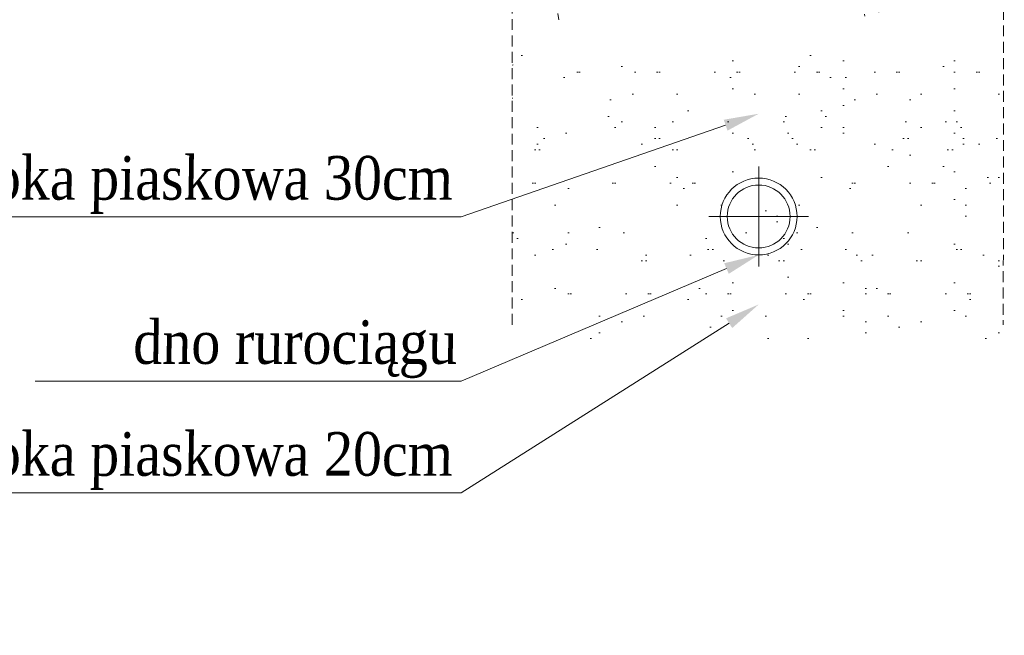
# Model space of a CAD drawing. Header units: metres. Extents: x 179 to 4242, y -694 to 805.
# Tile 20 of 25: x 1488 to 1533, y -256 to -227. Entities that reach past the tile are written whole.
import ezdxf
from ezdxf import colors
from ezdxf.entities.mleader import LeaderData, LeaderLine
from ezdxf.math import Vec2, Vec3

# ---------------------------------------------------------------- set-up
doc = ezdxf.new("R2010")
doc.units = ezdxf.units.M
doc.header["$LTSCALE"] = 2
doc.linetypes.add('DASHED2', pattern=[0.375, 0.25, -0.125])
doc.layers.get('0').update_dxf_attribs({"lineweight": 0})
for name, color, linetype, lineweight in [('IS_teren istn', 70, 'DASHED2', 0), ('RD_IG_opis', 7, 'Continuous', 0), ('SZ_opis_w', 7, 'Continuous', 0)]:
    doc.layers.add(name, color=color, linetype=linetype, lineweight=lineweight)
doc.styles.add('1_1000', font='ARIALN.TTF', dxfattribs={"oblique": 1, "height": 2})

msp = doc.modelspace()

# ---------------------------------------------------------------- hatches: boundary and pattern name
at = {"layer": 'SZ_opis_w'}
h = msp.add_hatch(dxfattribs=at)
h.set_pattern_fill('CONCRETE3', color=256, scale=2, style=0)
h.set_pattern_definition([(82.88, (-13165240.75271883, -11148340.07033498), (-0.001706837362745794, 33.86726272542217), [0.07450836, -272.96872]), (97.12999999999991, (-13165240.75393803, -11148339.99718298), (-33.8862056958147, 237.0645405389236), [0.09868916, -272.9445392]), (116.57, (-13165240.77808835, -11148339.90387862), (-33.86856054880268, 33.86271265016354), [0.11260836, -75.61664836]), (135, (-13165240.84002879, -11148339.81304822), (-33.86634188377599, 0), [0.11883644, -47.77540356]), (172.88, (-13165240.92828363, -11148339.72845098), (-237.0704511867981, 33.84482961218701), [0.1164336, -272.92679476]), (172.88, (-13165241.04282239, -11148339.71189018), (-237.0704511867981, 33.84482961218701), [0.07704836, -272.96618]), (187.13, (-13165241.11786923, -11148339.71385614), (-237.0645405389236, -33.88620569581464), [0.10519156, -272.9380368]), (225, (-13165241.22671839, -11148339.72662218), (-3.552713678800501e-15, -33.866341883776), [0.12144756, -47.77279244]), (243.44, (-13165241.32428995, -11148339.80251738), (0.002983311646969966, -33.86563773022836), [0.1121664, -75.61708524]), (262.88, (-13165241.38670283, -11148339.89815854), (0.001706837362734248, -33.86726272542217), [0.1053947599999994, -272.9378335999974]), (262.88, (-13165241.40123163, -11148340.00185658), (0.001706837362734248, -33.86726272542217), [0.07704835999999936, -272.9661799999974]), (277.13, (-13165241.39980923, -11148340.07697454), (33.88620569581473, -237.0645405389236), [0.0966216, -272.94660676]), (296.57, (-13165241.37603483, -11148340.16827738), (33.86856054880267, -33.86271265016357), [0.11260836, -75.61664836]), (315, (-13165241.31409439, -11148340.25914334), (33.86634188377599, -7.105427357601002e-15), [0.11883644, -47.77540356]), (352.88, (-13165241.22583955, -11148340.34370502), (237.0704511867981, -33.84482961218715), [0.1164335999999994, -272.9267947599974]), (7.13, (-13165241.03625395, -11148340.35837098), (237.0645405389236, 33.88620569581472), [0.1042416, -272.93898676]), (45, (-13165240.92750639, -11148340.34563542), (0, 33.86634188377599), [0.1216152, -47.7726248]), (63.44, (-13165240.82983323, -11148340.26967418), (-0.002983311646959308, 33.86563773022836), [0.1121664, -75.61708524]), (82.88, (-13165240.76742035, -11148340.17403302), (-0.001706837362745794, 33.86726272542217), [0.10539476, -272.9378336]), (82.88, (-13165259.62623963, -11148351.80249338), (-0.001706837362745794, 33.86726272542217), [0.07450836, -272.96872]), (97.12999999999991, (-13165259.62745883, -11148351.72937694), (-33.8862056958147, 237.0645405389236), [0.09868916, -272.9445392]), (116.57, (-13165259.65160915, -11148351.63607258), (-33.86856054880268, 33.86271265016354), [0.11260836, -75.61664836]), (135, (-13165259.71354959, -11148351.54520662), (-33.86634188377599, 0), [0.11883644, -47.77540356]), (172.88, (-13165259.80180443, -11148351.46064494), (-237.0704511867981, 33.84482961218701), [0.1164336, -272.92679476]), (172.88, (-13165259.91634319, -11148351.44408414), (-237.0704511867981, 33.84482961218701), [0.07704836, -272.96618]), (187.13, (-13165259.99139003, -11148351.44604502), (-237.0645405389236, -33.88620569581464), [0.10519156, -272.9380368]), (225, (-13165260.10023919, -11148351.45881614), (-3.552713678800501e-15, -33.866341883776), [0.12144756, -47.77279244]), (243.44, (-13165260.19781075, -11148351.53471134), (0.002983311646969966, -33.86563773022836), [0.1121664, -75.61708524]), (262.88, (-13165260.26022363, -11148351.63034742), (0.001706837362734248, -33.86726272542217), [0.1053947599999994, -272.9378335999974]), (262.88, (-13165260.27475243, -11148351.73405054), (0.001706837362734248, -33.86726272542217), [0.07704835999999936, -272.9661799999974]), (277.13, (-13165260.27333003, -11148351.80916342), (33.88620569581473, -237.0645405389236), [0.0966216, -272.94660676]), (296.57, (-13165260.24955563, -11148351.90047134), (33.86856054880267, -33.86271265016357), [0.11260836, -75.61664836]), (315, (-13165260.18761519, -11148351.99133222), (33.86634188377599, -7.105427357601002e-15), [0.11883644, -47.77540356]), (352.88, (-13165260.09936035, -11148352.07589898), (237.0704511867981, -33.84482961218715), [0.1164335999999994, -272.9267947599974]), (7.13, (-13165259.90977475, -11148352.09056494), (237.0645405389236, 33.88620569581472), [0.1042416, -272.93898676]), (45, (-13165259.80102719, -11148352.07782938), (0, 33.86634188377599), [0.1216152, -47.7726248]), (63.44, (-13165259.70335403, -11148352.00186814), (-0.002983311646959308, 33.86563773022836), [0.1121664, -75.61708524]), (82.88, (-13165259.64094115, -11148351.90619142), (-0.001706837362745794, 33.86726272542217), [0.10539476, -272.9378336]), (82.88, (-13165247.60269243, -11148352.62033782), (-0.001706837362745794, 33.86726272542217), [0.10539476, -272.9378336]), (63.44, (-13165247.66511039, -11148352.71597898), (-0.002983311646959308, 33.86563773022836), [0.1121664, -75.61708524]), (45, (-13165247.76278355, -11148352.79197578), (0, 33.86634188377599), [0.1216152, -47.7726248]), (7.13, (-13165247.87152603, -11148352.80471134), (237.0645405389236, 33.88620569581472), [0.1042416, -272.93898676]), (352.88, (-13165248.06111163, -11148352.79000982), (237.0704511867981, -33.84482961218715), [0.1164335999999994, -272.9267947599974]), (315, (-13165248.14937155, -11148352.70544814), (33.86634188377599, -7.105427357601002e-15), [0.11883644, -47.77540356]), (296.57, (-13165248.21131199, -11148352.61461774), (33.86856054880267, -33.86271265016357), [0.11260836, -75.61664836]), (277.13, (-13165248.23508639, -11148352.52330982), (33.88620569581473, -237.0645405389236), [0.0966216, -272.94660676]), (262.88, (-13165248.23650879, -11148352.44819694), (0.001706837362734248, -33.86726272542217), [0.07704835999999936, -272.9661799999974]), (262.88, (-13165248.22197999, -11148352.34446334), (0.001706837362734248, -33.86726272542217), [0.1053947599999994, -272.9378335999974]), (243.44, (-13165248.15956203, -11148352.24882218), (0.002983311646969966, -33.86563773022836), [0.1121664, -75.61708524]), (225, (-13165248.06199555, -11148352.17296254), (-3.552713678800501e-15, -33.866341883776), [0.12144756, -47.77279244]), (187.13, (-13165247.95314639, -11148352.16016094), (-237.0645405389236, -33.88620569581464), [0.10519156, -272.9380368]), (172.88, (-13165247.87809955, -11148352.15823054), (-237.0704511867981, 33.84482961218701), [0.07704836, -272.96618]), (172.88, (-13165247.76356079, -11148352.17479134), (-237.0704511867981, 33.84482961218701), [0.1164336, -272.92679476]), (135, (-13165247.67530595, -11148352.25935302), (-33.86634188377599, 0), [0.11883644, -47.77540356]), (116.57, (-13165247.61336043, -11148352.35021898), (-33.86856054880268, 33.86271265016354), [0.11260836, -75.61664836]), (97.12999999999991, (-13165247.58921519, -11148352.44352334), (-33.8862056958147, 237.0645405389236), [0.09868916, -272.9445392]), (82.88, (-13165247.58799599, -11148352.51663978), (-0.001706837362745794, 33.86726272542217), [0.07450836, -272.96872]), (82.88, (-13165256.78438603, -11148328.44184414), (-0.001706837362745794, 33.86726272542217), [0.10539476, -272.9378336]), (63.44, (-13165256.84683955, -11148328.53748022), (-0.002983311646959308, 33.86563773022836), [0.1121664, -75.61708524]), (45, (-13165256.94450763, -11148328.61344654), (0, 33.86634188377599), [0.1216152, -47.7726248]), (7.13, (-13165257.05321963, -11148328.62617702), (237.0645405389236, 33.88620569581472), [0.1042416, -272.93898676]), (352.88, (-13165257.24284079, -11148328.61151614), (237.0704511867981, -33.84482961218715), [0.1164335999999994, -272.9267947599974]), (315, (-13165257.33109563, -11148328.52694938), (33.86634188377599, -7.105427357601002e-15), [0.11883644, -47.77540356]), (296.57, (-13165257.39304115, -11148328.43611898), (33.86856054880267, -33.86271265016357), [0.11260836, -75.61664836]), (277.13, (-13165257.41677999, -11148328.34481614), (33.88620569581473, -237.0645405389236), [0.0966216, -272.94660676]), (262.88, (-13165257.41823795, -11148328.26966262), (0.001706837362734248, -33.86726272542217), [0.07704835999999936, -272.9661799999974]), (262.88, (-13165257.40370915, -11148328.16596458), (0.001706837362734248, -33.86726272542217), [0.1053947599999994, -272.9378335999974]), (243.44, (-13165257.34125563, -11148328.07032342), (0.002983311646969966, -33.86563773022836), [0.1121664, -75.61708524]), (225, (-13165257.24371963, -11148327.99442822), (-3.552713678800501e-15, -33.866341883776), [0.12144756, -47.77279244]), (187.13, (-13165257.13483999, -11148327.98166218), (-237.0645405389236, -33.88620569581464), [0.10519156, -272.9380368]), (172.88, (-13165257.05982363, -11148327.97973178), (-237.0704511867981, 33.84482961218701), [0.07704836, -272.96618]), (172.88, (-13165256.94525439, -11148327.99629258), (-237.0704511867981, 33.84482961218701), [0.1164336, -272.92679476]), (135, (-13165256.85699955, -11148328.08085934), (-33.86634188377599, 0), [0.11883644, -47.77540356]), (116.57, (-13165256.79505403, -11148328.17168974), (-33.86856054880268, 33.86271265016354), [0.11260836, -75.61664836]), (97.12999999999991, (-13165256.77094435, -11148328.26498902), (-33.8862056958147, 237.0645405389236), [0.09868916, -272.9445392]), (82.88, (-13165256.76968959, -11148328.33814102), (-0.001706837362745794, 33.86726272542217), [0.07450836, -272.96872]), (82.88, (-13165258.72958915, -11148330.53998574), (-0.001706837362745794, 33.86726272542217), [0.31103316, -272.7321952]), (97.12999999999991, (-13165258.73469963, -11148330.23470822), (-33.8862056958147, 237.0645405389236), [0.41195244, -272.63127084]), (116.57, (-13165258.83548683, -11148329.84517382), (-33.86856054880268, 33.86271265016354), [0.47013876, -75.25911796]), (135, (-13165259.09402835, -11148329.46590102), (-33.86634188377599, 0), [0.49614836, -47.39809164]), (172.88, (-13165259.46253155, -11148329.11287658), (-237.0704511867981, 33.84482961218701), [0.48612044, -272.55710284]), (172.88, (-13165259.94076275, -11148329.04372254), (-237.0704511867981, 33.84482961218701), [0.32170116, -272.7215272]), (187.13, (-13165260.25399555, -11148329.05185054), (-237.0645405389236, -33.88620569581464), [0.43918124, -272.60404204]), (225, (-13165260.70845235, -11148329.10519054), (-3.552713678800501e-15, -33.866341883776), [0.50701956, -47.38722044]), (243.44, (-13165261.11569563, -11148329.42197934), (0.002983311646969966, -33.86563773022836), [0.46820836, -75.26104836]), (262.88, (-13165261.37629963, -11148329.82126734), (0.001706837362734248, -33.86726272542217), [0.4399940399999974, -272.6032292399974]), (262.88, (-13165261.43702595, -11148330.25421542), (0.001706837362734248, -33.86726272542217), [0.3217011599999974, -272.7215271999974]), (277.13, (-13165261.43099599, -11148330.56785462), (33.88620569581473, -237.0645405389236), [0.40341804, -272.63980524]), (296.57, (-13165261.33176835, -11148330.94899178), (33.86856054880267, -33.86271265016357), [0.47013876, -75.25911796]), (315, (-13165261.07322683, -11148331.32826458), (33.86634188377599, -7.105427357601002e-15), [0.49614836, -47.39809164]), (352.88, (-13165260.70472363, -11148331.68132458), (237.0704511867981, -33.84482961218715), [0.4861204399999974, -272.5571028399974]), (7.13, (-13165259.91322915, -11148331.74255382), (237.0645405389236, 33.88620569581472), [0.43521884, -272.60800444]), (45, (-13165259.45928035, -11148331.68941702), (0, 33.86634188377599), [0.5076952, -47.3865448]), (63.44, (-13165259.05155955, -11148331.37222182), (-0.002983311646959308, 33.86563773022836), [0.46820836, -75.26104836]), (82.88, (-13165258.79091999, -11148330.97293382), (-0.001706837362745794, 33.86726272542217), [0.43999404, -272.60322924]), (82.88, (-13165260.32121919, -11148326.99417622), (-0.001706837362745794, 33.86726272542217), [0.43999404, -272.60322924]), (63.44, (-13165260.58182319, -11148327.39346422), (-0.002983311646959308, 33.86563773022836), [0.46820836, -75.26104836]), (45, (-13165260.98957955, -11148327.71065942), (0, 33.86634188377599), [0.5076952, -47.3865448]), (7.13, (-13165261.44352835, -11148327.76383178), (237.0645405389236, 33.88620569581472), [0.43521884, -272.60800444]), (352.88, (-13165262.23502283, -11148327.70256698), (237.0704511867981, -33.84482961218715), [0.4861204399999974, -272.5571028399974]), (315, (-13165262.60349555, -11148327.34954254), (33.86634188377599, -7.105427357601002e-15), [0.49614836, -47.39809164]), (296.57, (-13165262.86206755, -11148326.97026974), (33.86856054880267, -33.86271265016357), [0.47013876, -75.25911796]), (277.13, (-13165262.96125963, -11148326.58909702), (33.88620569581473, -237.0645405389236), [0.40341804, -272.63980524]), (262.88, (-13165262.96728959, -11148326.27549338), (0.001706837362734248, -33.86726272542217), [0.3217011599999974, -272.7215271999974]), (262.88, (-13165262.90659883, -11148325.84250974), (0.001706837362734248, -33.86726272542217), [0.4399940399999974, -272.6032292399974]), (243.44, (-13165262.64599483, -11148325.44322174), (0.002983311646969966, -33.86563773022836), [0.46820836, -75.26104836]), (225, (-13165262.23875155, -11148325.12646342), (-3.552713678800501e-15, -33.866341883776), [0.50701956, -47.38722044]), (187.13, (-13165261.78425919, -11148325.07312342), (-237.0645405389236, -33.88620569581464), [0.43918124, -272.60404204]), (172.88, (-13165261.47102639, -11148325.06496494), (-237.0704511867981, 33.84482961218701), [0.32170116, -272.7215272]), (172.88, (-13165260.99279519, -11148325.13411898), (-237.0704511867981, 33.84482961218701), [0.48612044, -272.55710284]), (135, (-13165260.62432755, -11148325.48717898), (-33.86634188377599, 0), [0.49614836, -47.39809164]), (116.57, (-13165260.36575555, -11148325.86645178), (-33.86856054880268, 33.86271265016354), [0.47013876, -75.25911796]), (97.12999999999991, (-13165260.26499883, -11148326.25598618), (-33.8862056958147, 237.0645405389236), [0.41195244, -272.63127084]), (82.88, (-13165260.25985279, -11148326.56125862), (-0.001706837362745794, 33.86726272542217), [0.31103316, -272.7321952]), (82.88, (-13165245.48463723, -11148332.49266662), (-0.001706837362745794, 33.86726272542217), [1.04783636, -271.995392]), (63.44, (-13165246.10528115, -11148333.44361214), (-0.002983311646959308, 33.86563773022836), [1.11502444, -74.6142272]), (45, (-13165247.07630283, -11148334.19900814), (0, 33.86634188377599), [1.20907556, -46.68516444]), (7.13, (-13165248.15739795, -11148334.32560174), (237.0645405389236, 33.88620569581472), [1.03648764, -272.00673564]), (352.88, (-13165250.04241323, -11148334.17973462), (237.0704511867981, -33.84482961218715), [1.15773199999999, -271.8854963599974]), (315, (-13165250.91996799, -11148333.33892858), (33.86634188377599, -7.105427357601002e-15), [1.18154196, -46.71269804]), (296.57, (-13165251.53573003, -11148332.43570458), (33.86856054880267, -33.86271265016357), [1.119632, -74.60961964]), (277.13, (-13165251.77198559, -11148331.52794414), (33.88620569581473, -237.0645405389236), [0.9607296, -272.08249876]), (262.88, (-13165251.78634675, -11148330.78108254), (0.001706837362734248, -33.86726272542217), [0.7661300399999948, -272.2770932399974]), (262.88, (-13165251.64180043, -11148329.74994414), (0.001706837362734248, -33.86726272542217), [1.04783635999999, -271.9953919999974]), (243.44, (-13165251.02112603, -11148328.79899862), (0.002983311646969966, -33.86563773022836), [1.11502444, -74.6142272]), (225, (-13165250.05128799, -11148328.04461862), (-3.552713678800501e-15, -33.866341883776), [1.207516, -46.686724]), (187.13, (-13165248.96890763, -11148327.91758814), (-237.0645405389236, -33.88620569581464), [1.04593644, -271.99728684]), (172.88, (-13165248.22296043, -11148327.89818254), (-237.0704511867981, 33.84482961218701), [0.76613004, -272.27709324]), (172.88, (-13165247.08402443, -11148328.06287614), (-237.0704511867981, 33.84482961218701), [1.157732, -271.88549636]), (135, (-13165246.20647475, -11148328.90368218), (-33.86634188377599, 0), [1.18154196, -46.71269804]), (116.57, (-13165245.59070763, -11148329.80690618), (-33.86856054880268, 33.86271265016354), [1.119632, -74.60961964]), (97.12999999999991, (-13165245.35069795, -11148330.73461578), (-33.8862056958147, 237.0645405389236), [0.98108516, -272.0621432]), (82.88, (-13165245.33850595, -11148331.46162982), (-0.001706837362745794, 33.86726272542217), [0.74073004, -272.30249324]), (82.88, (-13165235.85075759, -11148350.43719258), (-0.001706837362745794, 33.86726272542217), [0.74073004, -272.30249324]), (97.12999999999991, (-13165235.86294959, -11148349.71014298), (-33.8862056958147, 237.0645405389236), [0.98108516, -272.0621432]), (116.57, (-13165236.10292879, -11148348.78243338), (-33.86856054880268, 33.86271265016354), [1.119632, -74.60961964]), (135, (-13165236.71869083, -11148347.87920938), (-33.86634188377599, 0), [1.18154196, -46.71269804]), (172.88, (-13165237.59624559, -11148347.03840334), (-237.0704511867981, 33.84482961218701), [1.157732, -271.88549636]), (172.88, (-13165238.73518159, -11148346.87374022), (-237.0704511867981, 33.84482961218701), [0.76613004, -272.27709324]), (187.13, (-13165239.48112879, -11148346.89311534), (-237.0645405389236, -33.88620569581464), [1.04593644, -271.99728684]), (225, (-13165240.56350915, -11148347.02014582), (-3.552713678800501e-15, -33.866341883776), [1.207516, -46.686724]), (243.44, (-13165241.53334719, -11148347.77456138), (0.002983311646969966, -33.86563773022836), [1.11502444, -74.6142272]), (262.88, (-13165242.15402159, -11148348.72550182), (0.001706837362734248, -33.86726272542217), [1.04783635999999, -271.9953919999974]), (262.88, (-13165242.29856283, -11148349.75660974), (0.001706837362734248, -33.86726272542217), [0.7661300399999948, -272.2770932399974]), (277.13, (-13165242.28420675, -11148350.50347134), (33.88620569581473, -237.0645405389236), [0.9607296, -272.08249876]), (296.57, (-13165242.04795119, -11148351.41126734), (33.86856054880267, -33.86271265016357), [1.119632, -74.60961964]), (315, (-13165241.43218915, -11148352.31449134), (33.86634188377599, -7.105427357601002e-15), [1.18154196, -46.71269804]), (352.88, (-13165240.55463439, -11148353.15529738), (237.0704511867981, -33.84482961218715), [1.15773199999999, -271.8854963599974]), (7.13, (-13165238.66964959, -11148353.30112894), (237.0645405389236, 33.88620569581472), [1.03648764, -272.00673564]), (45, (-13165237.58855955, -11148353.17456582), (0, 33.86634188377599), [1.20907556, -46.68516444]), (63.44, (-13165236.61753279, -11148352.41913934), (-0.002983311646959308, 33.86563773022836), [1.11502444, -74.6142272]), (82.88, (-13165235.99685839, -11148351.46819382), (-0.001706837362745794, 33.86726272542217), [1.04783636, -271.995392]), (82.88, (-13165233.79626843, -11148338.11426574), (-0.001706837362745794, 33.86726272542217), [0.43999404, -272.60322924]), (63.44, (-13165234.05690799, -11148338.51355374), (-0.002983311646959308, 33.86563773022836), [0.46820836, -75.26104836]), (45, (-13165234.46462879, -11148338.83074894), (0, 33.86634188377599), [0.5076952, -47.3865448]), (7.13, (-13165234.91857759, -11148338.88388574), (237.0645405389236, 33.88620569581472), [0.43521884, -272.60800444]), (352.88, (-13165235.71007715, -11148338.82265142), (237.0704511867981, -33.84482961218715), [0.4861204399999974, -272.5571028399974]), (315, (-13165236.07854479, -11148338.46959142), (33.86634188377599, -7.105427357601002e-15), [0.49614836, -47.39809164]), (296.57, (-13165236.33711679, -11148338.09035418), (33.86856054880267, -33.86271265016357), [0.47013876, -75.25911796]), (277.13, (-13165236.43631395, -11148337.70918654), (33.88620569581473, -237.0645405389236), [0.40341804, -272.63980524]), (262.88, (-13165236.44233883, -11148337.39554734), (0.001706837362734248, -33.86726272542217), [0.3217011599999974, -272.7215271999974]), (262.88, (-13165236.38165315, -11148336.96259418), (0.001706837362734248, -33.86726272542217), [0.4399940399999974, -272.6032292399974]), (243.44, (-13165236.12104915, -11148336.56330618), (0.002983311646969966, -33.86563773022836), [0.46820836, -75.26104836]), (225, (-13165235.71380079, -11148336.24651738), (-3.552713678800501e-15, -33.866341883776), [0.50701956, -47.38722044]), (187.13, (-13165235.25930843, -11148336.19317738), (-237.0645405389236, -33.88620569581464), [0.43918124, -272.60404204]), (172.88, (-13165234.94607563, -11148336.18504938), (-237.0704511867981, 33.84482961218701), [0.32170116, -272.7215272]), (172.88, (-13165234.46784443, -11148336.25420342), (-237.0704511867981, 33.84482961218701), [0.48612044, -272.55710284]), (135, (-13165234.09937679, -11148336.60723294), (-33.86634188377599, 0), [0.49614836, -47.39809164]), (116.57, (-13165233.84080479, -11148336.98650574), (-33.86856054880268, 33.86271265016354), [0.47013876, -75.25911796]), (97.12999999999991, (-13165233.74005315, -11148337.37607062), (-33.8862056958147, 237.0645405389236), [0.41195244, -272.63127084]), (82.88, (-13165233.73493759, -11148337.68134814), (-0.001706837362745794, 33.86726272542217), [0.31103316, -272.7321952]), (82.88, (-13165239.95126755, -11148326.91154494), (-0.001706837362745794, 33.86726272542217), [0.10539476, -272.9378336]), (63.44, (-13165240.01368043, -11148327.00718102), (-0.002983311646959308, 33.86563773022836), [0.1121664, -75.61708524]), (45, (-13165240.11135359, -11148327.08317782), (0, 33.86634188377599), [0.1216152, -47.7726248]), (7.13, (-13165240.22010115, -11148327.09591338), (237.0645405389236, 33.88620569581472), [0.1042416, -272.93898676]), (352.88, (-13165240.40968675, -11148327.08124742), (237.0704511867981, -33.84482961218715), [0.1164335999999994, -272.9267947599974]), (315, (-13165240.49794159, -11148326.99665018), (33.86634188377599, -7.105427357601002e-15), [0.11883644, -47.77540356]), (296.57, (-13165240.55988203, -11148326.90581978), (33.86856054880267, -33.86271265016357), [0.11260836, -75.61664836]), (277.13, (-13165240.58365643, -11148326.81451694), (33.88620569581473, -237.0645405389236), [0.0966216, -272.94660676]), (262.88, (-13165240.58507883, -11148326.73939898), (0.001706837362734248, -33.86726272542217), [0.07704835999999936, -272.9661799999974]), (262.88, (-13165240.57055003, -11148326.63566538), (0.001706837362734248, -33.86726272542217), [0.1053947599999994, -272.9378335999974]), (243.44, (-13165240.50813715, -11148326.54002422), (0.002983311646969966, -33.86563773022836), [0.1121664, -75.61708524]), (225, (-13165240.41056559, -11148326.46416458), (-3.552713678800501e-15, -33.866341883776), [0.12144756, -47.77279244]), (187.13, (-13165240.30171643, -11148326.45139854), (-237.0645405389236, -33.88620569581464), [0.10519156, -272.9380368]), (172.88, (-13165240.22666959, -11148326.44943258), (-237.0704511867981, 33.84482961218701), [0.07704836, -272.96618]), (172.88, (-13165240.11213083, -11148326.46599338), (-237.0704511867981, 33.84482961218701), [0.1164336, -272.92679476]), (135, (-13165240.02387599, -11148326.55056014), (-33.86634188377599, 0), [0.11883644, -47.77540356]), (116.57, (-13165239.96193555, -11148326.64142102), (-33.86856054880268, 33.86271265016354), [0.11260836, -75.61664836]), (97.12999999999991, (-13165239.93778523, -11148326.73472538), (-33.8862056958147, 237.0645405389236), [0.09868916, -272.9445392]), (82.88, (-13165239.93656603, -11148326.80784182), (-0.001706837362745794, 33.86726272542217), [0.07450836, -272.96872]), (82.88, (-13165238.53055919, -11148329.94142458), (-0.001706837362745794, 33.86726272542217), [0.31844996, -272.7247784]), (63.44, (-13165238.71916435, -11148330.23041054), (-0.002983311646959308, 33.86563773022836), [0.33887156, -75.39038516]), (45, (-13165239.01431235, -11148330.46002654), (0, 33.86634188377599), [0.36745164, -47.52678836]), (7.13, (-13165239.34285119, -11148330.49846182), (237.0645405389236, 33.88620569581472), [0.31499556, -272.7282328]), (352.88, (-13165239.91573803, -11148330.45416422), (237.0704511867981, -33.84482961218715), [0.3518763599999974, -272.6913519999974]), (315, (-13165240.18247359, -11148330.19860974), (33.86634188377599, -7.105427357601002e-15), [0.35908996, -47.53515004]), (296.57, (-13165240.36962079, -11148329.92411702), (33.86856054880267, -33.86271265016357), [0.34029396, -75.38896276]), (277.13, (-13165240.44141643, -11148329.64820698), (33.88620569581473, -237.0645405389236), [0.2919984, -272.75122996]), (262.88, (-13165240.44575475, -11148329.42123258), (0.001706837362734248, -33.86726272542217), [0.2328316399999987, -272.8103916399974]), (262.88, (-13165240.40182799, -11148329.10783214), (0.001706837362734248, -33.86726272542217), [0.3184499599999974, -272.7247783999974]), (243.44, (-13165240.21319235, -11148328.81884618), (0.002983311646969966, -33.86563773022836), [0.33887156, -75.39038516]), (225, (-13165239.91845075, -11148328.58957054), (-3.552713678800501e-15, -33.866341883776), [0.3669792, -47.5272608]), (187.13, (-13165239.58950043, -11148328.55096254), (-237.0645405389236, -33.88620569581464), [0.31787084, -272.72535244]), (172.88, (-13165239.36280035, -11148328.54503418), (-237.0704511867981, 33.84482961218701), [0.23283164, -272.81039164]), (172.88, (-13165239.01664915, -11148328.59508742), (-237.0704511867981, 33.84482961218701), [0.35187636, -272.691352]), (135, (-13165238.74991359, -11148328.85064698), (-33.86634188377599, 0), [0.35908996, -47.53515004]), (116.57, (-13165238.56276639, -11148329.12513462), (-33.86856054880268, 33.86271265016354), [0.34029396, -75.38896276]), (97.12999999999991, (-13165238.48985315, -11148329.40711018), (-33.8862056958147, 237.0645405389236), [0.29816044, -272.74506284]), (82.88, (-13165238.48612443, -11148329.62805462), (-0.001706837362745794, 33.86726272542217), [0.22511004, -272.81811324]), (82.88, (-13165246.89538879, -11148341.45602182), (-0.001706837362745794, 33.86726272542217), [0.31103316, -272.7321952]), (97.12999999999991, (-13165246.90050435, -11148341.15074938), (-33.8862056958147, 237.0645405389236), [0.41195244, -272.63127084]), (116.57, (-13165247.00125599, -11148340.76121498), (-33.86856054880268, 33.86271265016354), [0.47013876, -75.25911796]), (135, (-13165247.25982799, -11148340.38194218), (-33.86634188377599, 0), [0.49614836, -47.39809164]), (172.88, (-13165247.62829563, -11148340.02888218), (-237.0704511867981, 33.84482961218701), [0.48612044, -272.55710284]), (172.88, (-13165248.10656239, -11148339.95975862), (-237.0704511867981, 33.84482961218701), [0.32170116, -272.7215272]), (187.13, (-13165248.41975963, -11148339.96788662), (-237.0645405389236, -33.88620569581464), [0.43918124, -272.60404204]), (225, (-13165248.87425199, -11148340.02122662), (-3.552713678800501e-15, -33.866341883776), [0.50701956, -47.38722044]), (243.44, (-13165249.28150035, -11148340.33801542), (0.002983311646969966, -33.86563773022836), [0.46820836, -75.26104836]), (262.88, (-13165249.54210435, -11148340.73730342), (0.001706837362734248, -33.86726272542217), [0.4399940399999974, -272.6032292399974]), (262.88, (-13165249.60279003, -11148341.17025658), (0.001706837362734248, -33.86726272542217), [0.3217011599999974, -272.7215271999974]), (277.13, (-13165249.59676515, -11148341.48386022), (33.88620569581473, -237.0645405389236), [0.40341804, -272.63980524]), (296.57, (-13165249.49756799, -11148341.86503294), (33.86856054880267, -33.86271265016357), [0.47013876, -75.25911796]), (315, (-13165249.23903155, -11148342.24430574), (33.86634188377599, -7.105427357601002e-15), [0.49614836, -47.39809164]), (352.88, (-13165248.87052835, -11148342.59736574), (237.0704511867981, -33.84482961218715), [0.4861204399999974, -272.5571028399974]), (7.13, (-13165248.07902879, -11148342.65859498), (237.0645405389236, 33.88620569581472), [0.43521884, -272.60800444]), (45, (-13165247.62507999, -11148342.60545818), (0, 33.86634188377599), [0.5076952, -47.3865448]), (63.44, (-13165247.21735919, -11148342.28826298), (-0.002983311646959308, 33.86563773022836), [0.46820836, -75.26104836]), (82.88, (-13165246.95671963, -11148341.88893942), (-0.001706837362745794, 33.86726272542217), [0.43999404, -272.60322924]), (82.88, (-13165253.48292959, -11148340.03399774), (-0.001706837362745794, 33.86726272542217), [0.22511004, -272.81811324]), (97.12999999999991, (-13165253.48665323, -11148339.81304822), (-33.8862056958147, 237.0645405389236), [0.29816044, -272.74506284]), (116.57, (-13165253.55957155, -11148339.53107774), (-33.86856054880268, 33.86271265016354), [0.34029396, -75.38896276]), (135, (-13165253.74671875, -11148339.25658502), (-33.86634188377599, 0), [0.35908996, -47.53515004]), (172.88, (-13165254.01341875, -11148339.00103054), (-237.0704511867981, 33.84482961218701), [0.35187636, -272.691352]), (172.88, (-13165254.35956995, -11148338.95100778), (-237.0704511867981, 33.84482961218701), [0.23283164, -272.81039164]), (187.13, (-13165254.58630559, -11148338.95690058), (-237.0645405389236, -33.88620569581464), [0.31787084, -272.72535244]), (225, (-13165254.91525083, -11148338.99550858), (-3.552713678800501e-15, -33.866341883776), [0.3669792, -47.5272608]), (243.44, (-13165255.20999243, -11148339.22478422), (0.002983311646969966, -33.86563773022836), [0.33887156, -75.39038516]), (262.88, (-13165255.39863315, -11148339.51377018), (0.001706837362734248, -33.86726272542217), [0.3184499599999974, -272.7247783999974]), (262.88, (-13165255.44255483, -11148339.82717062), (0.001706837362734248, -33.86726272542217), [0.2328316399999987, -272.8103916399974]), (277.13, (-13165255.43822159, -11148340.05414502), (33.88620569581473, -237.0645405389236), [0.2919984, -272.75122996]), (296.57, (-13165255.36639039, -11148340.33006014), (33.86856054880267, -33.86271265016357), [0.34029396, -75.38896276]), (315, (-13165255.17924319, -11148340.60454778), (33.86634188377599, -7.105427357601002e-15), [0.35908996, -47.53515004]), (352.88, (-13165254.91254319, -11148340.86010734), (237.0704511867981, -33.84482961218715), [0.3518763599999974, -272.6913519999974]), (7.13, (-13165254.33965635, -11148340.90443542), (237.0645405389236, 33.88620569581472), [0.31499556, -272.7282328]), (45, (-13165254.01108195, -11148340.86596458), (0, 33.86634188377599), [0.36745164, -47.52678836]), (63.44, (-13165253.71596443, -11148340.63634858), (-0.002983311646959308, 33.86563773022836), [0.33887156, -75.39038516]), (82.88, (-13165253.52732879, -11148340.34736262), (-0.001706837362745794, 33.86726272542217), [0.31844996, -272.7247784]), (82.88, (-13165258.87216443, -11148342.28819694), (-0.001706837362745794, 33.86726272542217), [0.42827956, -272.6149488]), (97.12999999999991, (-13165258.87921039, -11148341.86787774), (-33.8862056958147, 237.0645405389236), [0.56719724, -272.47602604]), (116.57, (-13165259.01796043, -11148341.33153134), (-33.86856054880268, 33.86271265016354), [0.64732916, -75.08192756]), (135, (-13165259.37396683, -11148340.80930734), (-33.86634188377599, 0), [0.68312284, -47.21111716]), (172.88, (-13165259.88132675, -11148340.32321738), (-237.0704511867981, 33.84482961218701), [0.6693408, -272.37388756]), (172.88, (-13165260.53979635, -11148340.22798262), (-237.0704511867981, 33.84482961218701), [0.44294044, -272.60028284]), (187.13, (-13165260.97105279, -11148340.23919418), (-237.0645405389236, -33.88620569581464), [0.6047232, -272.43850516]), (225, (-13165261.59684275, -11148340.31265098), (-3.552713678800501e-15, -33.866341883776), [0.69812916, -47.19611084]), (243.44, (-13165262.15757315, -11148340.74881978), (0.002983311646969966, -33.86563773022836), [0.644652, -75.08459964]), (262.88, (-13165262.51638879, -11148341.29861294), (0.001706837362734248, -33.86726272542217), [0.6058052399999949, -272.4374180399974]), (262.88, (-13165262.59997003, -11148341.89473062), (0.001706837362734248, -33.86726272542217), [0.4429404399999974, -272.6002828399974]), (277.13, (-13165262.59167439, -11148342.32653062), (33.88620569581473, -237.0645405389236), [0.5554472, -272.48778116]), (296.57, (-13165262.45508843, -11148342.85136574), (33.86856054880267, -33.86271265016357), [0.64732916, -75.08192756]), (315, (-13165262.09908203, -11148343.37355418), (33.86634188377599, -7.105427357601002e-15), [0.68312284, -47.21111716]), (352.88, (-13165261.59172719, -11148343.85967462), (237.0704511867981, -33.84482961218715), [0.6693407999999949, -272.3738875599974]), (7.13, (-13165260.50189955, -11148343.94400262), (237.0645405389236, 33.88620569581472), [0.5992368, -272.44399156]), (45, (-13165259.87685635, -11148343.87082014), (0, 33.86634188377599), [0.699008, -47.195232]), (63.44, (-13165259.31548079, -11148343.43407222), (-0.002983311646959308, 33.86563773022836), [0.644652, -75.08459964]), (82.88, (-13165258.95662959, -11148342.88428414), (-0.001706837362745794, 33.86726272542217), [0.60580524, -272.43741804]), (82.88, (-13165254.93337119, -11148337.21378494), (-0.001706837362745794, 33.86726272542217), [0.07450836, -272.96872]), (97.12999999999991, (-13165254.93459039, -11148337.14066342), (-33.8862056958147, 237.0645405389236), [0.09868916, -272.9445392]), (116.57, (-13165254.95873563, -11148337.04736414), (-33.86856054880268, 33.86271265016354), [0.11260836, -75.61664836]), (135, (-13165255.02064559, -11148336.95649818), (-33.86634188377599, 0), [0.11883644, -47.77540356]), (172.88, (-13165255.10893599, -11148336.87193142), (-237.0704511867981, 33.84482961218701), [0.1164336, -272.92679476]), (172.88, (-13165255.22347475, -11148336.85537062), (-237.0704511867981, 33.84482961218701), [0.07704836, -272.96618]), (187.13, (-13165255.29852159, -11148336.85733658), (-237.0645405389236, -33.88620569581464), [0.10519156, -272.9380368]), (225, (-13165255.40737075, -11148336.87010262), (-3.552713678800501e-15, -33.866341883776), [0.12144756, -47.77279244]), (243.44, (-13165255.50493723, -11148336.94596734), (0.002983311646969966, -33.86563773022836), [0.1121664, -75.61708524]), (262.88, (-13165255.56735519, -11148337.04163898), (0.001706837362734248, -33.86726272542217), [0.1053947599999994, -272.9378335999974]), (262.88, (-13165255.58188399, -11148337.14533702), (0.001706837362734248, -33.86726272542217), [0.07704835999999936, -272.9661799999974]), (277.13, (-13165255.58046159, -11148337.22045498), (33.88620569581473, -237.0645405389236), [0.0966216, -272.94660676]), (296.57, (-13165255.55668719, -11148337.31175782), (33.86856054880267, -33.86271265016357), [0.11260836, -75.61664836]), (315, (-13165255.49474675, -11148337.40258822), (33.86634188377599, -7.105427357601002e-15), [0.11883644, -47.77540356]), (352.88, (-13165255.40648683, -11148337.48719054), (237.0704511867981, -33.84482961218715), [0.1164335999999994, -272.9267947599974]), (7.13, (-13165255.21690123, -11148337.50185142), (237.0645405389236, 33.88620569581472), [0.1042416, -272.93898676]), (45, (-13165255.10815875, -11148337.48912094), (0, 33.86634188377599), [0.1216152, -47.7726248]), (63.44, (-13165255.01048559, -11148337.41312414), (-0.002983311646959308, 33.86563773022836), [0.1121664, -75.61708524]), (82.88, (-13165254.94806763, -11148337.31748298), (-0.001706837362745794, 33.86726272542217), [0.10539476, -272.9378336]), (82.88, (-13165252.42192079, -11148347.59147818), (-0.001706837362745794, 33.86726272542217), [1.04783636, -271.995392]), (63.44, (-13165253.04259519, -11148348.54241862), (-0.002983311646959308, 33.86563773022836), [1.11502444, -74.6142272]), (45, (-13165254.01362195, -11148349.29785018), (0, 33.86634188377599), [1.20907556, -46.68516444]), (7.13, (-13165255.09471199, -11148349.42440822), (237.0645405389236, 33.88620569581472), [1.03648764, -272.00673564]), (352.88, (-13165256.97969679, -11148349.27854618), (237.0704511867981, -33.84482961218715), [1.15773199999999, -271.8854963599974]), (315, (-13165257.85725155, -11148348.43774014), (33.86634188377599, -7.105427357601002e-15), [1.18154196, -46.71269804]), (296.57, (-13165258.47301359, -11148347.53451614), (33.86856054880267, -33.86271265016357), [1.119632, -74.60961964]), (277.13, (-13165258.70926915, -11148346.62675062), (33.88620569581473, -237.0645405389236), [0.9607296, -272.08249876]), (262.88, (-13165258.72362523, -11148345.87988902), (0.001706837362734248, -33.86726272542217), [0.7661300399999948, -272.2770932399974]), (262.88, (-13165258.57908399, -11148344.84878618), (0.001706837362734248, -33.86726272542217), [1.04783635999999, -271.9953919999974]), (243.44, (-13165257.95840959, -11148343.89781018), (0.002983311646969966, -33.86563773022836), [1.11502444, -74.6142272]), (225, (-13165256.98857155, -11148343.14343018), (-3.552713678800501e-15, -33.866341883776), [1.207516, -46.686724]), (187.13, (-13165255.90619119, -11148343.01639462), (-237.0645405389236, -33.88620569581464), [1.04593644, -271.99728684]), (172.88, (-13165255.16024399, -11148342.99698902), (-237.0704511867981, 33.84482961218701), [0.76613004, -272.27709324]), (172.88, (-13165254.02130799, -11148343.16168262), (-237.0704511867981, 33.84482961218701), [1.157732, -271.88549636]), (135, (-13165253.14375323, -11148344.00249374), (-33.86634188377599, 0), [1.18154196, -46.71269804]), (116.57, (-13165252.52799119, -11148344.90571774), (-33.86856054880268, 33.86271265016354), [1.119632, -74.60961964]), (97.12999999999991, (-13165252.28801199, -11148345.83342734), (-33.8862056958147, 237.0645405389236), [0.98108516, -272.0621432]), (82.88, (-13165252.27581999, -11148346.56047694), (-0.001706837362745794, 33.86726272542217), [0.74073004, -272.30249324])])
h.paths.add_polyline_path([(1532.786096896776, -211.6181650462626), (1510.293748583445, -211.6181650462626), (1510.276082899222, -237.0376077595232), (1510.319922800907, -228.6314177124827), (1532.812271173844, -228.6314177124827)])
h.paths.add_polyline_path([(1524.766096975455, -221.8314177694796), (1524.766096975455, -221.8314177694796), (1518.366096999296, -221.8314177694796), (1518.366096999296, -221.8314177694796)])
h = msp.add_hatch(dxfattribs=at)
h.set_pattern_fill('SCREED', color=256, scale=0.4, style=0)
h.set_pattern_definition([(0, (-13135562.83668336, -11143933.94659416), (20.32, 5.08), [-2.54, 0, -7.620000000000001, 0]), (0, (-13135562.83668336, -11143933.69259416), (20.32, 5.08), [-1.016, 0, -3.556, 0, -1.8288, 0, -7.620000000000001, 0]), (0, (-13135562.83668336, -11143933.43859416), (20.32, 5.08), [-0.508, 0, -2.54, 0, -2.54, 0, -5.588000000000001, 0, -1.8288, 0]), (0, (-13135562.83668336, -11143933.18459416), (20.32, 5.08), [-1.8288, 0, -8.128, 0]), (0, (-13135562.83668336, -11143932.93059416), (20.32, 5.08), [-6.096, 0, -6.096, 0]), (0, (-13135562.83668336, -11143932.67659416), (20.32, 5.08), [-8.636000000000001, 0]), (0, (-13135562.83668336, -11143932.42259416), (20.32, 5.08), [-2.54, 0, -11.176, 0]), (0, (-13135562.83668336, -11143932.16859416), (20.32, 5.08), [-3.556, 0, -2.032, 0]), (0, (-13135562.83668336, -11143931.91459416), (20.32, 5.08), [-5.08, 0]), (0, (-13135562.83668336, -11143931.40659416), (20.32, 5.08), [-0.7112, 0, -7.620000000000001, 0, -4.572, 0]), (0, (-13135562.83668336, -11143931.15259416), (20.32, 5.08), [-1.016, 0, -0.1016, 0, -2.54, 0]), (0, (-13135562.83668336, -11143930.89859416), (20.32, 5.08), [-0.508, 0, -6.604000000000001, 0, -7.620000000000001, 0]), (0, (-13135562.83668336, -11143930.64459416), (20.32, 5.08), [-5.08, 0]), (0, (-13135562.83668336, -11143930.39059416), (20.32, 5.08), [-2.54, 0, -10.668, 0]), (0, (-13135562.83668336, -11143929.88259416), (20.32, 5.08), [-12.192, 0]), (0, (-13135562.83668336, -11143929.62859416), (20.32, 5.08), [-2.54, 0, -0.2032, 0, -3.556, 0]), (0, (-13135562.83668336, -11143929.37459416), (20.32, 5.08), [-0.7112, 0, -5.08, 0, -2.032, 0, -3.556, 0, -4.064, 0]), (0, (-13135562.83668336, -11143929.12059416), (20.32, 5.08), [-1.524, 0, -2.032, 0, -5.08, 0, -0.2032, 0, -2.54, 0]), (0, (-13135562.83668336, -11143928.86659416), (20.32, 5.08), [-5.08, 0])])
h.paths.add_polyline_path([(1532.765982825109, -228.6314177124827), (1510.280631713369, -228.6314177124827), (1510.280631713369, -242.1514177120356), (1532.765982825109, -242.1514177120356)])
h.paths.add_polyline_path([(1521.566096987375, -234.6314177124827, -0.414213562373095), (1523.326096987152, -236.3914177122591, -0.414213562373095), (1521.566096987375, -238.1514177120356, -0.3513346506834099), (1519.848265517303, -236.7743733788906, -0.05489078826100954), (1519.806096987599, -236.3914177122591, -0.414213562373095)], flags=16)
h.paths.add_polyline_path([(1523.006096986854, -236.3914177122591, 0.414213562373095), (1521.566096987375, -234.9514177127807), (1521.566096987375, -236.3914177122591)], flags=0)
h.paths.add_polyline_path([(1520.126096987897, -236.3914177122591), (1521.566096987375, -236.3914177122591), (1521.566096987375, -234.9514177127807, 0.414213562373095)], flags=0)
h.paths.add_polyline_path([(1521.566096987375, -236.3914177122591), (1520.126096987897, -236.3914177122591, 0.414213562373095), (1521.566096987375, -237.8314177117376)], flags=0)
h.paths.add_polyline_path([(1523.006096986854, -236.3914177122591), (1521.566096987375, -236.3914177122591), (1521.566096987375, -237.8314177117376, 0.414213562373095)], flags=0)
h.paths.add_polyline_path([(1521.566096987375, -234.5035777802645, -2.414213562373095), (1521.966257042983, -234.1034177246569, -0.414213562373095)], flags=16)

# ---------------------------------------------------------------- linework, layer by layer
at = {"color": 1}
for p, q in [((1521.566096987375, -234.1034177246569), (1521.566096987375, -238.6794176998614)), ((1519.278096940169, -236.3914177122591), (1523.854096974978, -236.3914177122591))]:
    msp.add_line(p, q, dxfattribs=at)
for radius in [1.76, 1.44]:
    msp.add_circle((1521.566096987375, -236.3914177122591), radius, dxfattribs=at)
at = {"layer": 'IS_teren istn', "color": 252}
msp.add_lwpolyline([(1510.273748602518, -241.3514177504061), (1510.293748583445, -204.3914177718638), (1532.786096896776, -204.3914177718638), (1532.766096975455, -241.3514177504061), (1532.765982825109, -241.3514177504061)], dxfattribs=at)

# ---------------------------------------------------------------- leaders
at = {"layer": 'RD_IG_opis'}
ml = msp.add_multileader_mtext('Standard', dxfattribs=at)
ml.set_content('\\fGaramond|b0|i0;obsypka piaskowa 30cm', color=256, style='1_1000')
ml.set_leader_properties(color=256, linetype='ByLayer', lineweight=-1)
ml.build(insert=Vec2(0, 0))
ml.multileader.update_dxf_attribs({"text_left_attachment_type": 6, "text_right_attachment_type": 6, "dogleg_length": 0.2, "arrow_head_size": 1.6})
ctx = ml.context
ctx.base_point, ctx.char_height, ctx.arrow_head_size, ctx.landing_gap_size, ctx.plane_origin, ctx.plane_x_axis, ctx.plane_y_axis = Vec3(1478.968527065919, -236.4042191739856), 2, 1.6, 0.2, Vec3(1506.429430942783, -221.8167769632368), Vec3(1, -4.898587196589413e-16), Vec3(4.898587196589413e-16, 1)
ctx.left_attachment, ctx.right_attachment, ctx.text_align_type = 6, 6, 2
notes = []
notes.append((ctx, [(0, (1, 1, 0), (1507.951347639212, -236.4042191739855), (-1, 4.898587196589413e-16), 0.2, [(0, [(1521.566096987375, -231.6871531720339)], 0, [])])]))
ctx.mtext.insert, ctx.mtext.text_direction, ctx.mtext.alignment, ctx.mtext.flow_direction = Vec3(1507.551347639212, -233.6214363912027), Vec3(1, -4.898587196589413e-16), 3, 5
ml = msp.add_multileader_mtext('Standard', dxfattribs=at)
ml.set_content('\\fGaramond|b0|i0|c238;dno rurociągu', color=256, style='1_1000')
ml.set_leader_properties(color=256, linetype='ByLayer', lineweight=-1)
ml.build(insert=Vec2(0, 0))
ml.multileader.update_dxf_attribs({"text_left_attachment_type": 6, "text_right_attachment_type": 6, "dogleg_length": 0, "arrow_head_size": 1.6})
ctx = ml.context
ctx.base_point, ctx.char_height, ctx.arrow_head_size, ctx.landing_gap_size, ctx.plane_origin, ctx.plane_x_axis, ctx.plane_y_axis = Vec3(1491.186395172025, -243.927054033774), 2, 1.6, 0.2, Vec3(1407.117957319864, -228.9676118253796), Vec3(1, -4.898587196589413e-16), Vec3(4.898587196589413e-16, 1)
ctx.left_attachment, ctx.right_attachment, ctx.text_align_type = 6, 6, 2
notes.append((ctx, [(0, (1, 1, 0), (1507.951347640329, -243.927054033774), (-1, 4.898587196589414e-16), 0, [(0, [(1521.566096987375, -238.1514177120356)], 0, [])])]))
ctx.mtext.insert, ctx.mtext.text_direction, ctx.mtext.alignment, ctx.mtext.flow_direction = Vec3(1507.751347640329, -241.1402672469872), Vec3(1, -4.898587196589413e-16), 3, 5
ml = msp.add_multileader_mtext('Standard', dxfattribs=at)
ml.set_content('\\fGaramond|b0|i0;podsypka piaskowa 20cm', color=256, style='1_1000')
ml.set_leader_properties(color=256, linetype='ByLayer', lineweight=-1)
ml.build(insert=Vec2(0, 0))
ml.multileader.update_dxf_attribs({"text_left_attachment_type": 6, "text_right_attachment_type": 6, "dogleg_length": 0.2, "arrow_head_size": 1.6})
ctx = ml.context
ctx.base_point, ctx.char_height, ctx.arrow_head_size, ctx.landing_gap_size, ctx.plane_origin, ctx.plane_x_axis, ctx.plane_y_axis = Vec3(1477.443001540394, -249.0454019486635), 2, 1.6, 0.2, Vec3(1509.533430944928, -234.4579597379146), Vec3(1, -4.898587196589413e-16), Vec3(4.898587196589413e-16, 1)
ctx.left_attachment, ctx.right_attachment, ctx.text_align_type = 6, 6, 2
notes.append((ctx, [(0, (1, 1, 0), (1507.951347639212, -249.0454019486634), (-1, 4.898587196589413e-16), 0.2, [(0, [(1521.566096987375, -240.4203099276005)], 0, [])])]))
ctx.mtext.insert, ctx.mtext.text_direction, ctx.mtext.alignment, ctx.mtext.flow_direction = Vec3(1507.551347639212, -246.2626191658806), Vec3(1, -4.898587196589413e-16), 3, 5
for ctx, leaders in notes:
    for number, flags, end, landing, length, lines in leaders:
        leader = LeaderData()
        leader.index, (leader.has_last_leader_line, leader.has_dogleg_vector, leader.attachment_direction) = number, flags
        leader.last_leader_point, leader.dogleg_vector, leader.dogleg_length = Vec3(end), Vec3(landing), length
        for number, points, colour, breaks in lines:
            line = LeaderLine()
            line.index, line.vertices, line.color, line.breaks = number, Vec3.list(points), colors.encode_raw_color(colour), breaks
            leader.lines.append(line)
        ctx.leaders.append(leader)

doc.saveas('drawing.dxf')
